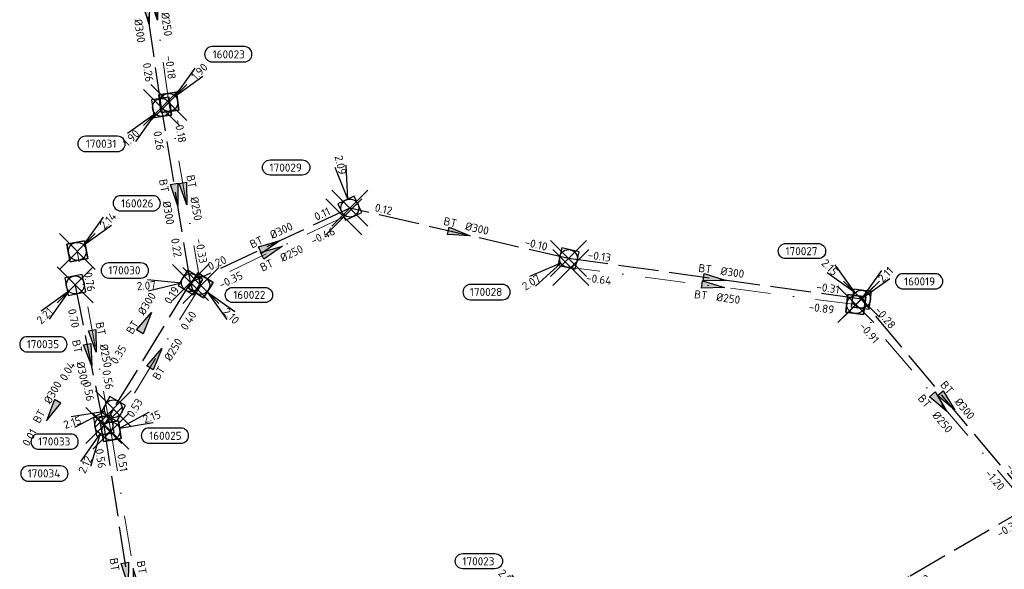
# Model space of a CAD drawing. Header units: metres. Extents: x 153343 to 157271, y 461673 to 467005.
# Tile 139 of 191: x 153767 to 153931, y 466554 to 466646. Entities that reach past the tile are written whole.
import ezdxf
from ezdxf.enums import TextEntityAlignment as Align

# ---------------------------------------------------------------- set-up
doc = ezdxf.new("R2010")
doc.units = ezdxf.units.M
doc.header["$LTSCALE"] = 0.75
doc.header["$PDMODE"] = 3
doc.header["$PDSIZE"] = 3
doc.linetypes.add('RI-HWA_BETON', pattern=[11.4, 9, -2.4])
doc.linetypes.add('RI-VWA_BETON', pattern=[19, 9, -5, 0, -5])
doc.layers.get('0').update_dxf_attribs({"lineweight": 25})
doc.layers.get('defpoints').update_dxf_attribs({"lineweight": 25})
for name, color, linetype in [('B-OI-RI-HWA_PUTNUMMER-S @ 0.75', 151, 'Continuous'), ('B-OI-RI-HWA_TRANSPORTLEIDING_BETON_300-G', 151, 'RI-HWA_BETON'), ('B-OI-RI-VWA_PUTNUMMER-S @ 0.75', 33, 'Continuous'), ('B-OI-RI-ZINKER_BETON_300-G', 21, 'Continuous')]:
    doc.layers.add(name, color=color, linetype=linetype)
for name, color, linetype, lineweight in [('B-OI-RI-HWA_RIOOLPUT_INSPECTIEPUT-S', 151, 'Continuous', 25), ('B-OI-RI-HWA_STROOMRICHTING-S @ 0.75', 151, 'Continuous', 25), ('B-OI-RI-VWA_RIOOLPUT_INSPECTIEPUT_BETON-S', 33, 'Continuous', 25), ('B-OI-RI-VWA_STROOMRICHTING-S @ 0.75', 33, 'Continuous', 25), ('B-OI-RI-VWA_TRANSPORTLEIDING_BETON_250-G', 33, 'RI-VWA_BETON', 18)]:
    doc.layers.add(name, color=color, linetype=linetype, lineweight=lineweight)
doc.layers.add('inspectieput', color=7, linetype='Continuous', plot=False)
doc.styles.add('NLCS-ISO', font='isocpeur.ttf')

# ---------------------------------------------------------------- blocks, each defined once
blk = doc.blocks.new('*U226')
at = {"ltscale": 0.1}
blk.add_hatch(color=256, dxfattribs=at).paths.add_polyline_path([(2.5, 0), (-2.5, -0.83), (-2.5, 0.83)])
at = {"ltscale": 0.1, "flags": 128}
blk.add_lwpolyline([(2.5, 0), (-2.5, -0.83), (-2.5, 0.83)], close=True, dxfattribs=at)
at = {"ltscale": 0.1, "style": 'NLCS-ISO'}
for tag, p in [('BOBL', (-24.06, -3.24)), ('MAT', (-1, -3.74))]:
    blk.add_attdef(tag, text='', height=1.8, dxfattribs=at).set_placement(p, align=Align.BOTTOM_RIGHT)
for tag, p in [('DIA', (1, -3.74)), ('BOBR', (23.12, -3.23))]:
    blk.add_attdef(tag, text='', height=1.8, dxfattribs=at).set_placement(p, align=Align.BOTTOM_LEFT)
at = {"layer": 'defpoints', "ltscale": 0.1, "style": 'NLCS-ISO', "flags": 1}
blk.add_attdef('JVA', text='', height=1.8, dxfattribs=at).set_placement((0, -1), align=Align.TOP_CENTER)
blk = doc.blocks.new('*U234')
at = {"ltscale": 0.1}
blk.add_hatch(color=256, dxfattribs=at).paths.add_polyline_path([(2.5, 0), (-2.5, -0.83), (-2.5, 0.83)])
at = {"ltscale": 0.1, "flags": 128}
blk.add_lwpolyline([(2.5, 0), (-2.5, -0.83), (-2.5, 0.83)], close=True, dxfattribs=at)
at = {"ltscale": 0.1, "style": 'NLCS-ISO'}
for tag, p in [('BOBL', (-6.61, -3.24)), ('MAT', (-1, -3.74))]:
    blk.add_attdef(tag, text='', height=1.8, dxfattribs=at).set_placement(p, align=Align.BOTTOM_RIGHT)
for tag, p in [('DIA', (1, -3.74)), ('BOBR', (5.66, -3.24))]:
    blk.add_attdef(tag, text='', height=1.8, dxfattribs=at).set_placement(p, align=Align.BOTTOM_LEFT)
at = {"layer": 'defpoints', "ltscale": 0.1, "style": 'NLCS-ISO', "flags": 1}
blk.add_attdef('JVA', text='', height=1.8, dxfattribs=at).set_placement((0, -1), align=Align.TOP_CENTER)
blk = doc.blocks.new('*U80')
at = {"ltscale": 0.1}
blk.add_hatch(color=256, dxfattribs=at).paths.add_polyline_path([(-2.5, 0), (2.5, -0.83), (2.5, 0.83)])
at = {"ltscale": 0.1, "flags": 128}
blk.add_lwpolyline([(-2.5, 0), (2.5, -0.83), (2.5, 0.83)], close=True, dxfattribs=at)
at = {"ltscale": 0.1, "style": 'NLCS-ISO'}
for tag, p in [('BOBL', (-5.66, 0)), ('MAT', (-1, 0.5))]:
    blk.add_attdef(tag, text='', height=1.8, dxfattribs=at).set_placement(p, align=Align.BOTTOM_RIGHT)
for tag, p in [('DIA', (1, 0.5)), ('BOBR', (7.22, 0))]:
    blk.add_attdef(tag, text='', height=1.8, dxfattribs=at).set_placement(p, align=Align.BOTTOM_LEFT)
at = {"layer": 'defpoints', "ltscale": 0.1, "style": 'NLCS-ISO', "flags": 1}
blk.add_attdef('JVA', text='', height=1.8, dxfattribs=at).set_placement((0, -1), align=Align.TOP_CENTER)
blk = doc.blocks.new('*U239')
at = {"ltscale": 0.1}
blk.add_hatch(color=256, dxfattribs=at).paths.add_polyline_path([(2.5, 0), (-2.5, -0.83), (-2.5, 0.83)])
at = {"ltscale": 0.1, "flags": 128}
blk.add_lwpolyline([(2.5, 0), (-2.5, -0.83), (-2.5, 0.83)], close=True, dxfattribs=at)
at = {"ltscale": 0.1, "style": 'NLCS-ISO'}
for tag, p in [('BOBL', (-11.86, -3.24)), ('MAT', (-1, -3.74))]:
    blk.add_attdef(tag, text='', height=1.8, dxfattribs=at).set_placement(p, align=Align.BOTTOM_RIGHT)
for tag, p in [('DIA', (1, -3.74)), ('BOBR', (10.91, -3.24))]:
    blk.add_attdef(tag, text='', height=1.8, dxfattribs=at).set_placement(p, align=Align.BOTTOM_LEFT)
at = {"layer": 'defpoints', "ltscale": 0.1, "style": 'NLCS-ISO', "flags": 1}
blk.add_attdef('JVA', text='', height=1.8, dxfattribs=at).set_placement((0, -1), align=Align.TOP_CENTER)
blk = doc.blocks.new('*U240')
at = {"ltscale": 0.1}
blk.add_hatch(color=256, dxfattribs=at).paths.add_polyline_path([(2.5, 0), (-2.5, -0.83), (-2.5, 0.83)])
at = {"ltscale": 0.1, "flags": 128}
blk.add_lwpolyline([(2.5, 0), (-2.5, -0.83), (-2.5, 0.83)], close=True, dxfattribs=at)
at = {"ltscale": 0.1, "style": 'NLCS-ISO'}
for tag, p in [('BOBL', (-7.12, 0)), ('MAT', (-1, 0.5))]:
    blk.add_attdef(tag, text='', height=1.8, dxfattribs=at).set_placement(p, align=Align.BOTTOM_RIGHT)
for tag, p in [('DIA', (1, 0.5)), ('BOBR', (6.17, -3.24))]:
    blk.add_attdef(tag, text='', height=1.8, dxfattribs=at).set_placement(p, align=Align.BOTTOM_LEFT)
at = {"layer": 'defpoints', "ltscale": 0.1, "style": 'NLCS-ISO', "flags": 1}
blk.add_attdef('JVA', text='', height=1.8, dxfattribs=at).set_placement((0, -1), align=Align.TOP_CENTER)
blk = doc.blocks.new('*U227')
at = {"ltscale": 0.1}
blk.add_hatch(color=256, dxfattribs=at).paths.add_polyline_path([(2.5, 0), (-2.5, -0.83), (-2.5, 0.83)])
at = {"ltscale": 0.1, "flags": 128}
blk.add_lwpolyline([(2.5, 0), (-2.5, -0.83), (-2.5, 0.83)], close=True, dxfattribs=at)
at = {"ltscale": 0.1, "style": 'NLCS-ISO'}
for tag, p in [('BOBL', (-10.4, -3.24)), ('MAT', (-1, -3.74))]:
    blk.add_attdef(tag, text='', height=1.8, dxfattribs=at).set_placement(p, align=Align.BOTTOM_RIGHT)
for tag, p in [('DIA', (1, -3.74)), ('BOBR', (9.46, -3.24))]:
    blk.add_attdef(tag, text='', height=1.8, dxfattribs=at).set_placement(p, align=Align.BOTTOM_LEFT)
at = {"layer": 'defpoints', "ltscale": 0.1, "style": 'NLCS-ISO', "flags": 1}
blk.add_attdef('JVA', text='', height=1.8, dxfattribs=at).set_placement((0, -1), align=Align.TOP_CENTER)
blk = doc.blocks.new('*U228')
at = {"ltscale": 0.1}
blk.add_hatch(color=256, dxfattribs=at).paths.add_polyline_path([(2.5, 0), (-2.5, -0.83), (-2.5, 0.83)])
at = {"ltscale": 0.1, "flags": 128}
blk.add_lwpolyline([(2.5, 0), (-2.5, -0.83), (-2.5, 0.83)], close=True, dxfattribs=at)
at = {"ltscale": 0.1, "style": 'NLCS-ISO'}
for tag, p in [('BOBL', (-10.24, 0)), ('MAT', (-1, 0.5))]:
    blk.add_attdef(tag, text='', height=1.8, dxfattribs=at).set_placement(p, align=Align.BOTTOM_RIGHT)
for tag, p in [('DIA', (1, 0.5)), ('BOBR', (11.66, 0))]:
    blk.add_attdef(tag, text='', height=1.8, dxfattribs=at).set_placement(p, align=Align.BOTTOM_LEFT)
at = {"layer": 'defpoints', "ltscale": 0.1, "style": 'NLCS-ISO', "flags": 1}
blk.add_attdef('JVA', text='', height=1.8, dxfattribs=at).set_placement((0, -1), align=Align.TOP_CENTER)
blk = doc.blocks.new('*U2317')
at = {"ltscale": 0.1}
blk.add_hatch(color=256, dxfattribs=at).paths.add_polyline_path([(2.5, 0), (-2.5, -0.83), (-2.5, 0.83)])
at = {"ltscale": 0.1, "flags": 128}
blk.add_lwpolyline([(2.5, 0), (-2.5, -0.83), (-2.5, 0.83)], close=True, dxfattribs=at)
at = {"ltscale": 0.1, "style": 'NLCS-ISO'}
for tag, p in [('BOBL', (-15.63, 0)), ('MAT', (-1, 0.5))]:
    blk.add_attdef(tag, text='', height=1.8, dxfattribs=at).set_placement(p, align=Align.BOTTOM_RIGHT)
for tag, p in [('DIA', (1, 0.5)), ('BOBR', (14.68, 0))]:
    blk.add_attdef(tag, text='', height=1.8, dxfattribs=at).set_placement(p, align=Align.BOTTOM_LEFT)
at = {"layer": 'defpoints', "ltscale": 0.1, "style": 'NLCS-ISO', "flags": 1}
blk.add_attdef('JVA', text='', height=1.8, dxfattribs=at).set_placement((0, -1), align=Align.TOP_CENTER)
blk = doc.blocks.new('*U2318')
at = {"ltscale": 0.1}
blk.add_hatch(color=256, dxfattribs=at).paths.add_polyline_path([(2.5, 0), (-2.5, -0.83), (-2.5, 0.83)])
at = {"ltscale": 0.1, "flags": 128}
blk.add_lwpolyline([(2.5, 0), (-2.5, -0.83), (-2.5, 0.83)], close=True, dxfattribs=at)
at = {"ltscale": 0.1, "style": 'NLCS-ISO'}
for tag, p in [('BOBL', (-23.57, 0)), ('MAT', (-1, 0.5))]:
    blk.add_attdef(tag, text='', height=1.8, dxfattribs=at).set_placement(p, align=Align.BOTTOM_RIGHT)
for tag, p in [('DIA', (1, 0.5)), ('BOBR', (22.62, -0.01))]:
    blk.add_attdef(tag, text='', height=1.8, dxfattribs=at).set_placement(p, align=Align.BOTTOM_LEFT)
at = {"layer": 'defpoints', "ltscale": 0.1, "style": 'NLCS-ISO', "flags": 1}
blk.add_attdef('JVA', text='', height=1.8, dxfattribs=at).set_placement((0, -1), align=Align.TOP_CENTER)
blk = doc.blocks.new('*U2323')
at = {"ltscale": 0.1}
blk.add_hatch(color=256, dxfattribs=at).paths.add_polyline_path([(2.5, 0), (-2.5, -0.83), (-2.5, 0.83)])
at = {"ltscale": 0.1, "flags": 128}
blk.add_lwpolyline([(2.5, 0), (-2.5, -0.83), (-2.5, 0.83)], close=True, dxfattribs=at)
at = {"ltscale": 0.1, "style": 'NLCS-ISO'}
for tag, p in [('BOBL', (-20.45, 0)), ('MAT', (-1, 0.5))]:
    blk.add_attdef(tag, text='', height=1.8, dxfattribs=at).set_placement(p, align=Align.BOTTOM_RIGHT)
for tag, p in [('DIA', (1, 0.5)), ('BOBR', (19.5, -0.01))]:
    blk.add_attdef(tag, text='', height=1.8, dxfattribs=at).set_placement(p, align=Align.BOTTOM_LEFT)
at = {"layer": 'defpoints', "ltscale": 0.1, "style": 'NLCS-ISO', "flags": 1}
blk.add_attdef('JVA', text='', height=1.8, dxfattribs=at).set_placement((0, -1), align=Align.TOP_CENTER)
blk = doc.blocks.new('*U2324')
at = {"ltscale": 0.1}
blk.add_hatch(color=256, dxfattribs=at).paths.add_polyline_path([(2.5, 0), (-2.5, -0.83), (-2.5, 0.83)])
at = {"ltscale": 0.1, "flags": 128}
blk.add_lwpolyline([(2.5, 0), (-2.5, -0.83), (-2.5, 0.83)], close=True, dxfattribs=at)
at = {"ltscale": 0.1, "style": 'NLCS-ISO'}
for tag, p in [('BOBL', (-25.27, -3.24)), ('MAT', (-1, -3.74))]:
    blk.add_attdef(tag, text='', height=1.8, dxfattribs=at).set_placement(p, align=Align.BOTTOM_RIGHT)
for tag, p in [('DIA', (1, -3.74)), ('BOBR', (24.32, -3.23))]:
    blk.add_attdef(tag, text='', height=1.8, dxfattribs=at).set_placement(p, align=Align.BOTTOM_LEFT)
at = {"layer": 'defpoints', "ltscale": 0.1, "style": 'NLCS-ISO', "flags": 1}
blk.add_attdef('JVA', text='', height=1.8, dxfattribs=at).set_placement((0, -1), align=Align.TOP_CENTER)
blk = doc.blocks.new('*U2387')
at = {"ltscale": 0.1}
blk.add_hatch(color=256, dxfattribs=at).paths.add_polyline_path([(-2.5, 0), (2.5, -0.83), (2.5, 0.83)])
at = {"ltscale": 0.1, "flags": 128}
blk.add_lwpolyline([(-2.5, 0), (2.5, -0.83), (2.5, 0.83)], close=True, dxfattribs=at)
at = {"ltscale": 0.1, "style": 'NLCS-ISO'}
for tag, p in [('BOBL', (-24.15, 0)), ('MAT', (-1, 0.5))]:
    blk.add_attdef(tag, text='', height=1.8, dxfattribs=at).set_placement(p, align=Align.BOTTOM_RIGHT)
for tag, p in [('DIA', (1, 0.5)), ('BOBR', (23.21, -0.01))]:
    blk.add_attdef(tag, text='', height=1.8, dxfattribs=at).set_placement(p, align=Align.BOTTOM_LEFT)
at = {"layer": 'defpoints', "ltscale": 0.1, "style": 'NLCS-ISO', "flags": 1}
blk.add_attdef('JVA', text='', height=1.8, dxfattribs=at).set_placement((0, -1), align=Align.TOP_CENTER)
blk = doc.blocks.new('*U2388')
at = {"ltscale": 0.1}
blk.add_hatch(color=256, dxfattribs=at).paths.add_polyline_path([(2.5, 0), (-2.5, -0.83), (-2.5, 0.83)])
at = {"ltscale": 0.1, "flags": 128}
blk.add_lwpolyline([(2.5, 0), (-2.5, -0.83), (-2.5, 0.83)], close=True, dxfattribs=at)
at = {"ltscale": 0.1, "style": 'NLCS-ISO'}
for tag, p in [('BOBL', (-10.99, 0)), ('MAT', (-1, 0.5))]:
    blk.add_attdef(tag, text='', height=1.8, dxfattribs=at).set_placement(p, align=Align.BOTTOM_RIGHT)
for tag, p in [('DIA', (1, 0.5)), ('BOBR', (6.81, 0))]:
    blk.add_attdef(tag, text='', height=1.8, dxfattribs=at).set_placement(p, align=Align.BOTTOM_LEFT)
at = {"layer": 'defpoints', "ltscale": 0.1, "style": 'NLCS-ISO', "flags": 1}
blk.add_attdef('JVA', text='', height=1.8, dxfattribs=at).set_placement((0, -1), align=Align.TOP_CENTER)
blk = doc.blocks.new('*U2389')
at = {"ltscale": 0.1}
blk.add_hatch(color=256, dxfattribs=at).paths.add_polyline_path([(2.5, 0), (-2.5, -0.83), (-2.5, 0.83)])
at = {"ltscale": 0.1, "flags": 128}
blk.add_lwpolyline([(2.5, 0), (-2.5, -0.83), (-2.5, 0.83)], close=True, dxfattribs=at)
at = {"ltscale": 0.1, "style": 'NLCS-ISO'}
for tag, p in [('BOBL', (-11.6, 0)), ('MAT', (-1, 0.5))]:
    blk.add_attdef(tag, text='', height=1.8, dxfattribs=at).set_placement(p, align=Align.BOTTOM_RIGHT)
for tag, p in [('DIA', (1, 0.5)), ('BOBR', (10.66, 0))]:
    blk.add_attdef(tag, text='', height=1.8, dxfattribs=at).set_placement(p, align=Align.BOTTOM_LEFT)
at = {"layer": 'defpoints', "ltscale": 0.1, "style": 'NLCS-ISO', "flags": 1}
blk.add_attdef('JVA', text='', height=1.8, dxfattribs=at).set_placement((0, -1), align=Align.TOP_CENTER)
blk = doc.blocks.new('*U2394')
at = {"ltscale": 0.1}
blk.add_hatch(color=256, dxfattribs=at).paths.add_polyline_path([(2.5, 0), (-2.5, -0.83), (-2.5, 0.83)])
at = {"ltscale": 0.1, "flags": 128}
blk.add_lwpolyline([(2.5, 0), (-2.5, -0.83), (-2.5, 0.83)], close=True, dxfattribs=at)
at = {"ltscale": 0.1, "style": 'NLCS-ISO'}
for tag, p in [('BOBL', (-9.69, -3.24)), ('MAT', (-1, -3.74))]:
    blk.add_attdef(tag, text='', height=1.8, dxfattribs=at).set_placement(p, align=Align.BOTTOM_RIGHT)
for tag, p in [('DIA', (1, -3.74)), ('BOBR', (8.75, -3.24))]:
    blk.add_attdef(tag, text='', height=1.8, dxfattribs=at).set_placement(p, align=Align.BOTTOM_LEFT)
at = {"layer": 'defpoints', "ltscale": 0.1, "style": 'NLCS-ISO', "flags": 1}
blk.add_attdef('JVA', text='', height=1.8, dxfattribs=at).set_placement((0, -1), align=Align.TOP_CENTER)
blk = doc.blocks.new('*U2395')
at = {"ltscale": 0.1}
blk.add_hatch(color=256, dxfattribs=at).paths.add_polyline_path([(2.5, 0), (-2.5, -0.83), (-2.5, 0.83)])
at = {"ltscale": 0.1, "flags": 128}
blk.add_lwpolyline([(2.5, 0), (-2.5, -0.83), (-2.5, 0.83)], close=True, dxfattribs=at)
at = {"ltscale": 0.1, "style": 'NLCS-ISO'}
for tag, p in [('BOBL', (-11.32, 0)), ('MAT', (-1, 0.5))]:
    blk.add_attdef(tag, text='', height=1.8, dxfattribs=at).set_placement(p, align=Align.BOTTOM_RIGHT)
for tag, p in [('DIA', (1, 0.5)), ('BOBR', (10.38, 0))]:
    blk.add_attdef(tag, text='', height=1.8, dxfattribs=at).set_placement(p, align=Align.BOTTOM_LEFT)
at = {"layer": 'defpoints', "ltscale": 0.1, "style": 'NLCS-ISO', "flags": 1}
blk.add_attdef('JVA', text='', height=1.8, dxfattribs=at).set_placement((0, -1), align=Align.TOP_CENTER)
blk = doc.blocks.new('*U2381')
at = {"ltscale": 0.1}
blk.add_hatch(color=256, dxfattribs=at).paths.add_polyline_path([(2.5, 0), (-2.5, -0.83), (-2.5, 0.83)])
at = {"ltscale": 0.1, "flags": 128}
blk.add_lwpolyline([(2.5, 0), (-2.5, -0.83), (-2.5, 0.83)], close=True, dxfattribs=at)
at = {"ltscale": 0.1, "style": 'NLCS-ISO'}
for tag, p in [('BOBL', (-8.31, -3.24)), ('MAT', (-1, -3.74))]:
    blk.add_attdef(tag, text='', height=1.8, dxfattribs=at).set_placement(p, align=Align.BOTTOM_RIGHT)
for tag, p in [('DIA', (1, -3.74)), ('BOBR', (8.79, -3.24))]:
    blk.add_attdef(tag, text='', height=1.8, dxfattribs=at).set_placement(p, align=Align.BOTTOM_LEFT)
at = {"layer": 'defpoints', "ltscale": 0.1, "style": 'NLCS-ISO', "flags": 1}
blk.add_attdef('JVA', text='', height=1.8, dxfattribs=at).set_placement((0, -1), align=Align.TOP_CENTER)
blk = doc.blocks.new('*U2382')
at = {"ltscale": 0.1}
blk.add_hatch(color=256, dxfattribs=at).paths.add_polyline_path([(2.5, 0), (-2.5, -0.83), (-2.5, 0.83)])
at = {"ltscale": 0.1, "flags": 128}
blk.add_lwpolyline([(2.5, 0), (-2.5, -0.83), (-2.5, 0.83)], close=True, dxfattribs=at)
at = {"ltscale": 0.1, "style": 'NLCS-ISO'}
for tag, p in [('BOBL', (-22.63, -3.24)), ('MAT', (-1, -3.74))]:
    blk.add_attdef(tag, text='', height=1.8, dxfattribs=at).set_placement(p, align=Align.BOTTOM_RIGHT)
for tag, p in [('DIA', (1, -3.74)), ('BOBR', (21.68, -3.23))]:
    blk.add_attdef(tag, text='', height=1.8, dxfattribs=at).set_placement(p, align=Align.BOTTOM_LEFT)
at = {"layer": 'defpoints', "ltscale": 0.1, "style": 'NLCS-ISO', "flags": 1}
blk.add_attdef('JVA', text='', height=1.8, dxfattribs=at).set_placement((0, -1), align=Align.TOP_CENTER)
blk = doc.blocks.new('*U2397')
at = {"ltscale": 0.1}
blk.add_hatch(color=256, dxfattribs=at).paths.add_polyline_path([(2.5, 0), (-2.5, -0.83), (-2.5, 0.83)])
at = {"ltscale": 0.1, "flags": 128}
blk.add_lwpolyline([(2.5, 0), (-2.5, -0.83), (-2.5, 0.83)], close=True, dxfattribs=at)
at = {"ltscale": 0.1, "style": 'NLCS-ISO'}
for tag, p in [('BOBL', (-19.41, -3.24)), ('MAT', (-1, -3.74))]:
    blk.add_attdef(tag, text='', height=1.8, dxfattribs=at).set_placement(p, align=Align.BOTTOM_RIGHT)
for tag, p in [('DIA', (1, -3.74)), ('BOBR', (18.46, -3.24))]:
    blk.add_attdef(tag, text='', height=1.8, dxfattribs=at).set_placement(p, align=Align.BOTTOM_LEFT)
at = {"layer": 'defpoints', "ltscale": 0.1, "style": 'NLCS-ISO', "flags": 1}
blk.add_attdef('JVA', text='', height=1.8, dxfattribs=at).set_placement((0, -1), align=Align.TOP_CENTER)
blk = doc.blocks.new('B-SRI-PUT_HWA-SO')
at = {"lineweight": -3, "flags": 128}
blk.add_lwpolyline([(-2, -2), (2, -2), (2, 2), (-2, 2)], close=True, dxfattribs=at)
at = {"lineweight": -3}
blk.add_circle((0, 0), 2, dxfattribs=at)
blk = doc.blocks.new('*U480')
for q in [(-7.6, -5.83), (-5.83, -7.6)]:
    blk.add_line((-1.41, -1.41), q)
blk.add_lwpolyline([(-10.68, -14.9), (-3.52, -14.9, 1), (-3.52, -11.51), (-10.68, -11.51, 1)], format="xyb", close=True)
at = {"ltscale": 0.1, "style": 'NLCS-ISO'}
blk.add_attdef('PUTHGT', text='', height=1.8, rotation=45, dxfattribs=at).set_placement((-8.44, -8.48), align=Align.MIDDLE_LEFT)
blk.add_attdef('PUTNR', text='', height=1.8, dxfattribs=at).set_placement((-7.2, -11.37), align=Align.MIDDLE_CENTER)
blk = doc.blocks.new('*U481')
for q in [(-5.23, -8.03), (-2.98, -9.11)]:
    blk.add_line((-0.86, -1.8), q)
blk.add_lwpolyline([(-16.81, -12.39), (-9.65, -12.39, 1), (-9.65, -9.01), (-16.81, -9.01, 1)], format="xyb", close=True)
at = {"ltscale": 0.1, "style": 'NLCS-ISO'}
blk.add_attdef('PUTHGT', text='', height=1.8, rotation=64.4038, dxfattribs=at).set_placement((-5.15, -10.81), align=Align.MIDDLE_LEFT)
blk.add_attdef('PUTNR', text='', height=1.8, dxfattribs=at).set_placement((-13.33, -8.87), align=Align.MIDDLE_CENTER)
blk = doc.blocks.new('*U482')
for q in [(-9.42, -1.78), (-8.64, -4.15)]:
    blk.add_line((-1.9, -0.62), q)
blk.add_lwpolyline([(-16.64, -8.98), (-9.48, -8.98, 1), (-9.48, -5.6), (-16.64, -5.6, 1)], format="xyb", close=True)
at = {"ltscale": 0.1, "style": 'NLCS-ISO'}
blk.add_attdef('PUTHGT', text='', height=1.8, rotation=18.1892, dxfattribs=at).set_placement((-11.36, -3.76), align=Align.MIDDLE_LEFT)
blk.add_attdef('PUTNR', text='', height=1.8, dxfattribs=at).set_placement((-13.16, -5.46), align=Align.MIDDLE_CENTER)
blk = doc.blocks.new('*U502')
for q in [(-7.6, -5.83), (-5.83, -7.6)]:
    blk.add_line((-1.41, -1.41), q)
blk.add_lwpolyline([(-16.94, -9.81), (-9.78, -9.81, 1), (-9.78, -6.42), (-16.94, -6.42, 1)], format="xyb", close=True)
at = {"ltscale": 0.1, "style": 'NLCS-ISO'}
blk.add_attdef('PUTHGT', text='', height=1.8, rotation=45, dxfattribs=at).set_placement((-8.44, -8.48), align=Align.MIDDLE_LEFT)
blk.add_attdef('PUTNR', text='', height=1.8, dxfattribs=at).set_placement((-13.46, -6.28), align=Align.MIDDLE_CENTER)
blk = doc.blocks.new('*U503')
for q in [(-9.56, 0.62), (-9.4, -1.88)]:
    blk.add_line((-2, -0.13), q)
blk.add_lwpolyline([(-18.16, 0.99), (-11, 0.99, 1), (-11, 4.38), (-18.16, 4.38, 1)], format="xyb", close=True)
at = {"ltscale": 0.1, "style": 'NLCS-ISO'}
blk.add_attdef('PUTNR', text='', height=1.8, dxfattribs=at).set_placement((-14.68, 4.52), align=Align.MIDDLE_CENTER)
blk.add_attdef('PUTHGT', text='', height=1.8, rotation=3.8065, dxfattribs=at).set_placement((-11.94, -0.82), align=Align.MIDDLE_LEFT)
blk = doc.blocks.new('*U504')
for q in [(-3.24, 9.02), (-0.8, 9.55)]:
    blk.add_line((-0.43, 1.95), q)
blk.add_lwpolyline([(-17.75, 10.73), (-10.59, 10.73, -1), (-10.59, 7.35), (-17.75, 7.35, -1)], format="xyb", close=True)
at = {"ltscale": 0.1, "style": 'NLCS-ISO'}
blk.add_attdef('PUTHGT', text='', height=1.8, rotation=282.2731, dxfattribs=at).set_placement((-2.52, 11.7), align=Align.MIDDLE_LEFT)
blk.add_attdef('PUTNR', text='', height=1.8, dxfattribs=at).set_placement((-14.27, 9.01), align=Align.MIDDLE_CENTER)
blk = doc.blocks.new('*U505')
for q in [(-8.69, -4.03), (-7.36, -6.14)]:
    blk.add_line((-1.69, -1.07), q)
blk.add_lwpolyline([(-21.81, -9.16), (-14.65, -9.16, 1), (-14.65, -5.78), (-21.81, -5.78, 1)], format="xyb", close=True)
at = {"ltscale": 0.1, "style": 'NLCS-ISO'}
blk.add_attdef('PUTHGT', text='', height=1.8, rotation=32.3446, dxfattribs=at).set_placement((-10.1, -6.43), align=Align.MIDDLE_LEFT)
blk.add_attdef('PUTNR', text='', height=1.8, dxfattribs=at).set_placement((-18.34, -5.64), align=Align.MIDDLE_CENTER)
blk = doc.blocks.new('*U255')
for q in [(-5.83, 7.6), (-7.6, 5.83)]:
    blk.add_line((-1.41, 1.41), q)
blk.add_lwpolyline([(-16.81, 12.39), (-9.65, 12.39, -1), (-9.65, 9.01), (-16.81, 9.01, -1)], format="xyb", close=True)
at = {"ltscale": 0.1, "style": 'NLCS-ISO'}
blk.add_attdef('PUTNR', text='', height=1.8, dxfattribs=at).set_placement((-13.33, 10.67), align=Align.MIDDLE_CENTER)
blk.add_attdef('PUTHGT', text='', height=1.8, rotation=315, dxfattribs=at).set_placement((-8.44, 8.48), align=Align.MIDDLE_LEFT)
blk = doc.blocks.new('*U43')
for q in [(5.83, 7.6), (7.6, 5.83)]:
    blk.add_line((1.41, 1.41), q)
blk.add_lwpolyline([(16.81, 12.39), (9.65, 12.39, 1), (9.65, 9.01), (16.81, 9.01, 1)], format="xyb", close=True)
at = {"ltscale": 0.1, "style": 'NLCS-ISO'}
blk.add_attdef('PUTHGT', text='', height=1.8, rotation=45, dxfattribs=at).set_placement((5.39, 5.43), align=Align.MIDDLE_LEFT)
blk.add_attdef('PUTNR', text='', height=1.8, dxfattribs=at).set_placement((13.33, 10.67), align=Align.MIDDLE_CENTER)
blk = doc.blocks.new('*U518')
for q in [(8.57, 4.28), (9.39, 1.92)]:
    blk.add_line((1.89, 0.65), q)
blk.add_lwpolyline([(15.6, 0.66), (8.44, 0.66, 1), (8.44, -2.72), (15.6, -2.72, 1)], format="xyb", close=True)
at = {"ltscale": 0.1, "style": 'NLCS-ISO'}
blk.add_attdef('PUTHGT', text='', height=1.8, rotation=19.0255, dxfattribs=at).set_placement((7.22, 2.52), align=Align.MIDDLE_LEFT)
blk.add_attdef('PUTNR', text='', height=1.8, dxfattribs=at).set_placement((12.12, -1.06), align=Align.MIDDLE_CENTER)
blk = doc.blocks.new('*U519')
for q in [(5.83, -7.6), (7.6, -5.83)]:
    blk.add_line((1.41, -1.41), q)
blk.add_lwpolyline([(14.31, -3.83), (7.15, -3.83, -1), (7.15, -0.45), (14.31, -0.45, -1)], format="xyb", close=True)
at = {"ltscale": 0.1, "style": 'NLCS-ISO'}
blk.add_attdef('PUTNR', text='', height=1.8, dxfattribs=at).set_placement((10.83, -0.31), align=Align.MIDDLE_CENTER)
blk.add_attdef('PUTHGT', text='', height=1.8, rotation=315, dxfattribs=at).set_placement((5.39, -5.43), align=Align.MIDDLE_LEFT)
blk = doc.blocks.new('*U245')
for q in [(5.83, 7.6), (7.6, 5.83)]:
    blk.add_line((1.41, 1.41), q)
blk.add_lwpolyline([(17.69, 6.86), (10.53, 6.86, 1), (10.53, 3.48), (17.69, 3.48, 1)], format="xyb", close=True)
at = {"ltscale": 0.1, "style": 'NLCS-ISO'}
blk.add_attdef('PUTHGT', text='', height=1.8, rotation=45, dxfattribs=at).set_placement((5.39, 5.43), align=Align.MIDDLE_LEFT)
blk.add_attdef('PUTNR', text='', height=1.8, dxfattribs=at).set_placement((14.21, 5.14), align=Align.MIDDLE_CENTER)
blk = doc.blocks.new('B-SRI-PUT_VWA-SO')
at = {"flags": 128}
blk.add_lwpolyline([(-2, 2), (2, 2), (2, -2), (-2, -2)], close=True, dxfattribs=at)
at = {"lineweight": -3, "flags": 128}
blk.add_lwpolyline([(2, -2), (2, 2), (-2, 2), (-2, -2)], close=True, dxfattribs=at)
at = {"lineweight": -3}
blk.add_circle((0, 0), 2, dxfattribs=at)

msp = doc.modelspace()

# ---------------------------------------------------------------- linework, layer by layer
at = {"layer": 'B-OI-RI-HWA_TRANSPORTLEIDING_BETON_300-G', "transparency": 33554610}
for p, q in [((153790.48, 466631.03), (153785.81, 466662.48)), ((153795.29, 466601.81), (153790.48, 466631.03)), ((153821.9, 466614.23), (153795.29, 466601.81)), ((153858.39, 466605.82), (153821.9, 466614.23)), ((153907.28, 466599.04), (153858.39, 466605.82)), ((153795.29, 466601.81), (153782.43, 466580.74)), ((153780.85, 466577.97), (153776.08, 466601.41)), ((153936, 466564.82), (153907.28, 466599.04)), ((153780.85, 466577.97), (153788.4, 466528.44)), ((153936, 466564.82), (153891.15, 466538.69))]:
    msp.add_line(p, q, dxfattribs=at)
at = {"layer": 'B-OI-RI-VWA_TRANSPORTLEIDING_BETON_250-G', "transparency": 33554610}
for p, q in [((153791.69, 466631.87), (153787.36, 466662.98)), ((153797.01, 466601.34), (153791.69, 466631.87)), ((153820.89, 466612.78), (153797.01, 466601.34)), ((153782.03, 466577.04), (153776.42, 466607.01)), ((153906.33, 466598.14), (153858.78, 466604.32)), ((153797.01, 466601.34), (153782.03, 466577.04)), ((153934.35, 466565.37), (153906.33, 466598.14)), ((153782.03, 466577.04), (153790, 466527.44))]:
    msp.add_line(p, q, dxfattribs=at)
at = {"layer": 'B-OI-RI-ZINKER_BETON_300-G', "transparency": 33554610}
msp.add_line((153782.43, 466580.74), (153780.85, 466577.97), dxfattribs=at)
at = {"layer": 'inspectieput', "color": 0, "transparency": 33554610}
for p in [(153791.69, 466631.87), (153790.48, 466631.03), (153821.9, 466614.23), (153820.89, 466612.78), (153776.42, 466607.01), (153858.39, 466605.82), (153858.78, 466604.32), (153776.08, 466601.41), (153795.29, 466601.81), (153797.01, 466601.34), (153907.28, 466599.04), (153906.33, 466598.14), (153782.43, 466580.74), (153780.85, 466577.97), (153782.03, 466577.04)]:
    msp.add_point(p, dxfattribs=at)
at = {"layer": 'inspectieput'}
for p in [(153791.69, 466631.87), (153791.69, 466631.87), (153790.48, 466631.03), (153790.48, 466631.03), (153821.9, 466614.23), (153821.9, 466614.23), (153820.89, 466612.78), (153820.89, 466612.78), (153776.42, 466607.01), (153776.42, 466607.01), (153858.39, 466605.82), (153858.39, 466605.82), (153858.78, 466604.32), (153858.78, 466604.32), (153776.08, 466601.41), (153776.08, 466601.41), (153795.29, 466601.81), (153795.29, 466601.81), (153797.01, 466601.34), (153797.01, 466601.34), (153907.28, 466599.04), (153907.28, 466599.04), (153906.33, 466598.14), (153906.33, 466598.14), (153782.43, 466580.74), (153782.43, 466580.74), (153780.85, 466577.97), (153780.85, 466577.97), (153782.03, 466577.04), (153782.03, 466577.04)]:
    msp.add_point(p, dxfattribs=at)

# ---------------------------------------------------------------- block references
at = {"layer": 'B-OI-RI-HWA_PUTNUMMER-S @ 0.75', "color": 0, "transparency": 33554610}
ref = msp.add_blockref('*U502', (153790.48, 466631.03), dxfattribs=dict(at, xscale=0.75, yscale=0.75, zscale=0.75))
ref.add_attrib('PUTNR', '170031', dxfattribs={"layer": '0', "ltscale": 0.1, "height": 1.35, "style": 'NLCS-ISO'}).set_placement((153780.39, 466624.97), align=Align.MIDDLE_CENTER)
ref.add_attrib('PUTHGT', '1.90', dxfattribs={"layer": '0', "ltscale": 0.1, "height": 1.35, "rotation": 45, "style": 'NLCS-ISO'}).set_placement((153784.34, 466624.86), align=Align.MIDDLE_LEFT)
at = {"layer": 'B-OI-RI-HWA_PUTNUMMER-S @ 0.75', "color": 0, "transparency": 33554610, "xscale": 0.75, "yscale": 0.75, "zscale": 0.75}
for name, p, values in [('*U504', (153821.9, 466614.23), {'PUTNR': '170029', 'PUTHGT': '2.09'}), ('*U255', (153907.28, 466599.04), {'PUTNR': '170027', 'PUTHGT': '2.15'}), ('*U255', (153853.36, 466547.31), {'PUTNR': '170023', 'PUTHGT': '2.00'})]:
    msp.add_blockref(name, p, dxfattribs=at).add_auto_attribs(values)
at = {"layer": 'B-OI-RI-HWA_PUTNUMMER-S @ 0.75', "color": 0, "transparency": 33554610}
ref = msp.add_blockref('*U503', (153795.29, 466601.81), dxfattribs=dict(at, xscale=0.75, yscale=0.75, zscale=0.75))
ref.add_attrib('PUTNR', '170030', dxfattribs={"layer": '0', "ltscale": 0.1, "height": 1.35, "style": 'NLCS-ISO'}).set_placement((153784.28, 466603.85), align=Align.MIDDLE_CENTER)
ref.add_attrib('PUTHGT', '2.07', dxfattribs={"layer": '0', "ltscale": 0.1, "height": 1.35, "rotation": 3.8065, "style": 'NLCS-ISO'}).set_placement((153786.34, 466601.19), align=Align.MIDDLE_LEFT)
ref = msp.add_blockref('*U505', (153858.39, 466605.82), dxfattribs=dict(at, xscale=0.75, yscale=0.75, zscale=0.75))
ref.add_attrib('PUTNR', '170028', dxfattribs={"layer": '0', "ltscale": 0.1, "height": 1.35, "style": 'NLCS-ISO'}).set_placement((153844.64, 466600.24), align=Align.MIDDLE_CENTER)
ref.add_attrib('PUTHGT', '2.07', dxfattribs={"layer": '0', "ltscale": 0.1, "height": 1.35, "rotation": 32.3446, "style": 'NLCS-ISO'}).set_placement((153850.82, 466601), align=Align.MIDDLE_LEFT)
ref = msp.add_blockref('*U480', (153776.08, 466601.41), dxfattribs=dict(at, xscale=0.75, yscale=0.75, zscale=0.75))
ref.add_attrib('PUTNR', '170035', dxfattribs={"layer": '0', "ltscale": 0.1, "height": 1.35, "style": 'NLCS-ISO'}).set_placement((153770.68, 466591.53), align=Align.MIDDLE_CENTER)
ref.add_attrib('PUTHGT', '2.21', dxfattribs={"layer": '0', "ltscale": 0.1, "height": 1.35, "rotation": 45, "style": 'NLCS-ISO'}).set_placement((153769.94, 466595.24), align=Align.MIDDLE_LEFT)
ref = msp.add_blockref('*U482', (153782.43, 466580.74), dxfattribs=dict(at, xscale=0.75, yscale=0.75, zscale=0.75))
ref.add_attrib('PUTNR', '170033', dxfattribs={"layer": '0', "ltscale": 0.1, "height": 1.35, "style": 'NLCS-ISO'}).set_placement((153772.56, 466575.3), align=Align.MIDDLE_CENTER)
ref.add_attrib('PUTHGT', '2.15', dxfattribs={"layer": '0', "ltscale": 0.1, "height": 1.35, "rotation": 18.1892, "style": 'NLCS-ISO'}).set_placement((153774.17, 466578), align=Align.MIDDLE_LEFT)
ref = msp.add_blockref('*U481', (153780.85, 466577.97), dxfattribs=dict(at, xscale=0.75, yscale=0.75, zscale=0.75))
ref.add_attrib('PUTNR', '170034', dxfattribs={"layer": '0', "ltscale": 0.1, "height": 1.35, "style": 'NLCS-ISO'}).set_placement((153770.85, 466569.97), align=Align.MIDDLE_CENTER)
ref.add_attrib('PUTHGT', '2.12', dxfattribs={"layer": '0', "ltscale": 0.1, "height": 1.35, "rotation": 64.4038, "style": 'NLCS-ISO'}).set_placement((153777.11, 466570.11), align=Align.MIDDLE_LEFT)
at = {"layer": 'B-OI-RI-HWA_RIOOLPUT_INSPECTIEPUT-S', "transparency": 33554610}
for p, xscale, yscale, zscale, rotation in [((153790.48, 466631.03), 0.7500000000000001, 0.7500000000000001, 0.7500000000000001, 98.44611536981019), ((153790.48, 466631.03), 0.7500000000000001, 0.7500000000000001, 0.7500000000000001, 98.44611536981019), ((153790.48, 466631.03), 0.7500000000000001, 0.7500000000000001, 0.7500000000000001, 98.44611536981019), ((153821.9, 466614.23), 0.7499999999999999, 0.7499999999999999, 0.7499999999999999, 205.0204295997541), ((153821.9, 466614.23), 0.7499999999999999, 0.7499999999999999, 0.7499999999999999, 205.0204295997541), ((153821.9, 466614.23), 0.7499999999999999, 0.7499999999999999, 0.7499999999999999, 205.0204295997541), ((153858.39, 466605.82), 0.7500000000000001, 0.7500000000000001, 0.7500000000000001, 167.0214388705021), ((153858.39, 466605.82), 0.7500000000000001, 0.7500000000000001, 0.7500000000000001, 167.0214388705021), ((153858.39, 466605.82), 0.7500000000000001, 0.7500000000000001, 0.7500000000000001, 167.0214388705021), ((153795.29, 466601.81), 0.7499999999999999, 0.7499999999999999, 0.7499999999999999, 238.602343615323), ((153795.29, 466601.81), 0.7499999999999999, 0.7499999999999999, 0.7499999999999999, 238.602343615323), ((153795.29, 466601.81), 0.7499999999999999, 0.7499999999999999, 0.7499999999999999, 238.602343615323), ((153776.08, 466601.41), 0.75, 0.75, 0.75, 281.5025304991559), ((153776.08, 466601.41), 0.75, 0.75, 0.75, 281.5025304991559), ((153776.08, 466601.41), 0.75, 0.75, 0.75, 281.5025304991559), ((153907.28, 466599.04), 0.75, 0.75, 0.75, 172.1046545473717), ((153907.28, 466599.04), 0.75, 0.75, 0.75, 172.1046545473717), ((153907.28, 466599.04), 0.75, 0.75, 0.75, 172.1046545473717), ((153782.43, 466580.74), 0.7499999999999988, 0.7499999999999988, 0.7499999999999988, 240.2996895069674), ((153782.43, 466580.74), 0.7499999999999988, 0.7499999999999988, 0.7499999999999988, 240.2996895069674), ((153782.43, 466580.74), 0.7499999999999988, 0.7499999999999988, 0.7499999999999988, 240.2996895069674), ((153780.85, 466577.97), 0.7500000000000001, 0.7500000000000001, 0.7500000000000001, 278.6670425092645), ((153780.85, 466577.97), 0.7500000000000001, 0.7500000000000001, 0.7500000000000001, 278.6670425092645), ((153780.85, 466577.97), 0.7500000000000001, 0.7500000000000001, 0.7500000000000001, 278.6670425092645)]:
    msp.add_blockref('B-SRI-PUT_HWA-SO', p, dxfattribs=dict(at, xscale=xscale, yscale=yscale, zscale=zscale, rotation=rotation))
at = {"layer": 'B-OI-RI-HWA_STROOMRICHTING-S @ 0.75', "color": 0, "transparency": 33554610}
for name, p, xscale, yscale, zscale, rotation, values in [('*U239', (153788.14, 466646.76), 0.75, 0.75, 0.75, 278.4461153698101, {'MAT': 'BT', 'DIA': '%%c300', 'BOBL': '0.49', 'BOBR': '0.26'}), ('*U227', (153792.89, 466616.42), 0.75, 0.75, 0.75, 279.3478135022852, {'MAT': 'BT', 'DIA': '%%c300', 'BOBL': '0.26', 'BOBR': '0.22'}), ('*U2317', (153840.14, 466610.03), 0.75, 0.75, 0.75, 347.0214388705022, {'MAT': 'BT', 'DIA': '%%c300', 'BOBL': '0.12', 'BOBR': '-0.10'}), ('*U228', (153808.6, 466608.02), 0.75, 0.75, 0.75, 25.02042959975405, {'MAT': 'BT', 'DIA': '%%c300', 'BOBL': '0.20', 'BOBR': '0.11'}), ('*U2318', (153882.83, 466602.43), 0.7499999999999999, 0.7499999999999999, 0.7499999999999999, 352.1046545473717, {'MAT': 'BT', 'DIA': '%%c300', 'BOBL': '-0.13', 'BOBR': '-0.31'}), ('*U240', (153787.83, 466595.19), 0.75, 0.75, 0.75, 58.60234361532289, {'MAT': 'BT', 'DIA': '%%c300', 'BOBL': '0.35', 'BOBR': '0.19'}), ('*U234', (153778.46, 466589.69), 0.7500000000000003, 0.7500000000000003, 0.7500000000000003, 281.5025304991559, {'MAT': 'BT', 'DIA': '%%c300', 'BOBL': '0.70', 'BOBR': '0.56'}), ('*U2323', (153921.64, 466581.93), 0.75, 0.75, 0.75, 310.0059051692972, {'MAT': 'BT', 'DIA': '%%c300', 'BOBL': '-0.28', 'BOBR': '-0.52'}), ('*U80', (153772.22, 466580.38), 0.75, 0.75, 0.75, 60.29968950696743, {'MAT': 'BT', 'DIA': '%%c300', 'BOBL': '0.01', 'BOBR': '0.04'}), ('*U226', (153784.62, 466553.2), 0.75, 0.75, 0.75, 278.6670425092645, {'MAT': 'BT', 'DIA': '%%c300', 'BOBL': '0.56', 'BOBR': '0.35'}), ('*U2324', (153913.58, 466551.76), 0.75, 0.75, 0.75, 30.22544972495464, {'MAT': 'BT', 'DIA': '%%c300', 'BOBL': '-0.09', 'BOBR': '-0.39'})]:
    msp.add_blockref(name, p, dxfattribs=dict(at, xscale=xscale, yscale=yscale, zscale=zscale, rotation=rotation)).add_auto_attribs(values)
at = {"layer": 'B-OI-RI-VWA_PUTNUMMER-S @ 0.75', "color": 0, "transparency": 33554610, "xscale": 0.75, "yscale": 0.75, "zscale": 0.75}
for name, p, values in [('*U43', (153791.69, 466631.87), {'PUTNR': '160023', 'PUTHGT': '1.90'}), ('*U43', (153776.42, 466607.01), {'PUTNR': '160026', 'PUTHGT': '2.14'}), ('*U245', (153906.33, 466598.14), {'PUTNR': '160019', 'PUTHGT': '2.11'}), ('*U518', (153782.03, 466577.04), {'PUTNR': '160025', 'PUTHGT': '2.15'})]:
    msp.add_blockref(name, p, dxfattribs=at).add_auto_attribs(values)
at = {"layer": 'B-OI-RI-VWA_PUTNUMMER-S @ 0.75', "color": 0, "transparency": 33554610}
ref = msp.add_blockref('*U519', (153797.01, 466601.34), dxfattribs=dict(at, xscale=0.75, yscale=0.75, zscale=0.75))
ref.add_attrib('PUTNR', '160022', dxfattribs={"layer": '0', "ltscale": 0.1, "height": 1.35, "style": 'NLCS-ISO'}).set_placement((153805.13, 466599.76), align=Align.MIDDLE_CENTER)
ref.add_attrib('PUTHGT', '2.10', dxfattribs={"layer": '0', "ltscale": 0.1, "height": 1.35, "rotation": 315, "style": 'NLCS-ISO'}).set_placement((153801.05, 466597.27), align=Align.MIDDLE_LEFT)
at = {"layer": 'B-OI-RI-VWA_RIOOLPUT_INSPECTIEPUT_BETON-S', "transparency": 33554610}
for p, xscale, yscale, zscale, rotation in [((153791.69, 466631.87), 0.7500000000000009, 0.7500000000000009, 0.7500000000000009, 97.92372493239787), ((153776.42, 466607.01), 0.7500000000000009, 0.7500000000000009, 0.7500000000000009, 280.6023401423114), ((153797.01, 466601.34), 0.7500000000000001, 0.7500000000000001, 0.7500000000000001, 238.347790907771), ((153906.33, 466598.14), 0.75, 0.75, 0.75, 172.5948652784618), ((153782.03, 466577.04), 0.75, 0.75, 0.75, 279.1285678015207)]:
    msp.add_blockref('B-SRI-PUT_VWA-SO', p, dxfattribs=dict(at, xscale=xscale, yscale=yscale, zscale=zscale, rotation=rotation))
at = {"layer": 'B-OI-RI-VWA_STROOMRICHTING-S @ 0.75', "color": 0, "transparency": 33554610}
for name, p, xscale, yscale, zscale, rotation, values in [('*U2389', (153789.52, 466647.42), 0.75, 0.75, 0.75, 277.9237249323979, {'MAT': 'BT', 'DIA': '%%c250', 'BOBL': '-0.07', 'BOBR': '-0.18'}), ('*U2395', (153794.35, 466616.6), 0.75, 0.75, 0.75, 279.884813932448, {'MAT': 'BT', 'DIA': '%%c250', 'BOBL': '-0.18', 'BOBR': '-0.33'}), ('*U2381', (153808.95, 466607.06), 0.7499999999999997, 0.7499999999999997, 0.7499999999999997, 25.59730910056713, {'MAT': 'BT', 'DIA': '%%c250', 'BOBL': '-0.35', 'BOBR': '-0.46'}), ('*U2388', (153779.23, 466592.03), 0.75, 0.75, 0.75, 280.6023401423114, {'MAT': 'BT', 'DIA': '%%c250', 'BOBL': '0.76', 'BOBR': '0.56'}), ('*U2382', (153882.55, 466601.23), 0.75, 0.75, 0.75, 352.5948652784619, {'MAT': 'BT', 'DIA': '%%c250', 'BOBL': '-0.64', 'BOBR': '-0.89'}), ('*U2394', (153789.52, 466589.19), 0.7499999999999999, 0.7499999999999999, 0.7499999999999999, 58.34779090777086, {'MAT': 'BT', 'DIA': '%%c250', 'BOBL': '0.53', 'BOBR': '0.40'}), ('*U2397', (153920.34, 466581.75), 0.75, 0.75, 0.75, 310.5321090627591, {'MAT': 'BT', 'DIA': '%%c250', 'BOBL': '-0.91', 'BOBR': '-1.20'}), ('*U2387', (153786.02, 466552.24), 0.75, 0.75, 0.75, 279.1285678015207, {'MAT': 'BT', 'DIA': '%%c250', 'BOBL': '0.51', 'BOBR': '0.74'})]:
    msp.add_blockref(name, p, dxfattribs=dict(at, xscale=xscale, yscale=yscale, zscale=zscale, rotation=rotation)).add_auto_attribs(values)

doc.saveas('drawing.dxf')
